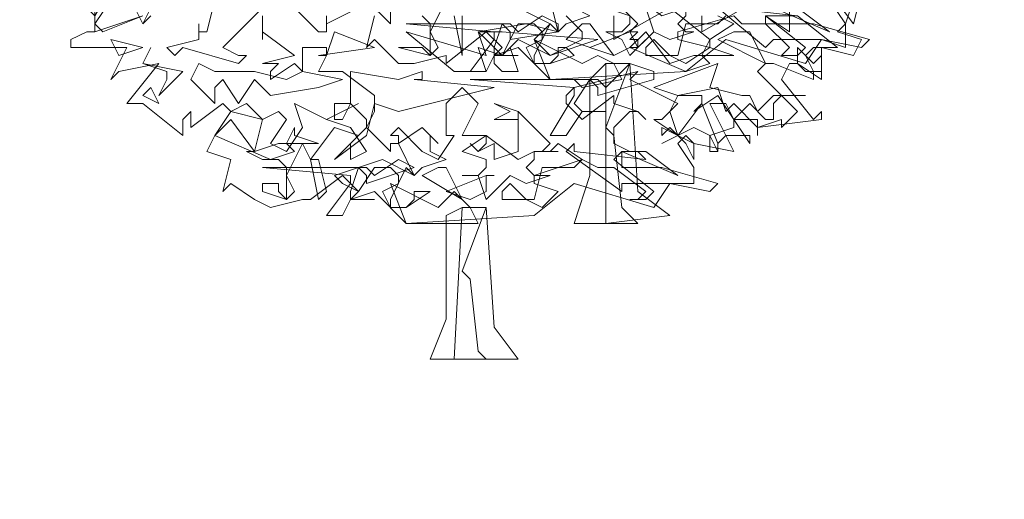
# Model space of a CAD drawing. Header units: millimetres. Extents: x 4234 to 4704, y 1542 to 2004.
# Tile 33 of 256: x 4377.27 to 4389.54, y 1615.68 to 1621.65. Entities that reach past the tile are written whole.
import ezdxf

# ---------------------------------------------------------------- set-up
doc = ezdxf.new("R2010")
doc.units = ezdxf.units.MM
doc.linetypes.add('DASHED', pattern=[19.05, 12.7, -6.35])
doc.layers.add('BOD', color=40, linetype='Continuous')
doc.layers.add('DIMENSIONS', color=7, linetype='Continuous')
pattern_1 = [(90, (3399.144, -158.445), (-8.980256, 8.980256), [2.38125, -15.57926]), (45, (3399.144, -158.445), (-8.980256, 8.980256), [2.38125, -10.31875]), (135, (3399.144, -158.445), (-8.980256, -8.980256), [2.38125, -10.31875])]

# ---------------------------------------------------------------- blocks, each defined once
blk = doc.blocks.new('A$Cf9015526')
at = {"color": 116, "lineweight": 0, "true_color": 0x136734}
for points in [[(2.1763, 0.9993), (2.2207, 0.9327), (2.2207, 0.8661), (2.1541, 0.8883), (2.1097, 0.8217), (1.8876, 0.8883), (1.7766, 0.7995), (1.3991, 0.7773), (1.3102, 0.8661), (1.2436, 0.8439), (1.2658, 0.8661), (1.2214, 0.9105), (1.1104, 0.8217), (1.1104, 0.8439), (1.0215, 0.8217), (0.9771, 0.8217), (0.9105, 0.8883), (0.8883, 0.8661), (0.9105, 0.9549)], [(2.0875, 0.9771), (2.1763, 0.9105), (2.0209, 0.9771)], [(1.9986, 0.9549), (2.1097, 0.8661), (2.0875, 0.8439), (2.0431, 0.8439), (2.0653, 0.8661), (1.9986, 0.9327), (1.932, 0.9327), (1.9098, 0.9549), (1.7544, 0.9105), (1.7544, 0.8883), (1.8432, 0.8661), (1.7766, 0.8217), (1.7322, 0.8439), (1.6877, 0.8439), (1.6655, 0.8439), (1.6655, 0.8661), (1.6877, 0.8883), (1.7322, 0.8439), (1.7544, 0.8439), (1.7766, 0.9327), (1.8654, 0.9327), (1.8876, 0.9549)], [(2.2429, 0.9993), (2.2207, 0.9327), (2.1985, 0.9105), (2.2651, 0.8883), (2.2429, 0.8439), (2.1541, 0.8661), (2.1541, 0.7773), (2.0875, 0.8217), (2.0653, 0.8217), (2.0431, 0.7773), (2.1319, 0.6662), (2.1541, 0.6884), (2.1541, 0.6662), (1.9764, 0.644), (1.9764, 0.6218), (1.9764, 0.6662), (1.9098, 0.6662), (1.8876, 0.7106), (1.8432, 0.7106), (1.9098, 0.5774), (1.7988, 0.5996), (1.7766, 0.6218), (1.7544, 0.5996), (1.7988, 0.533), (1.7988, 0.4886), (1.7322, 0.4886), (1.6877, 0.4219), (1.4657, 0.4886), (1.3546, 0.3997), (0.9993, 0.3775), (0.9105, 0.4664), (0.8439, 0.4441), (0.8661, 0.4664), (0.8217, 0.5108), (0.7328, 0.4441), (0.7106, 0.4441), (0.6218, 0.4219), (0.5774, 0.4441), (0.5108, 0.4886), (0.4886, 0.4664), (0.5108, 0.5552), (0.4441, 0.5774), (0.4664, 0.6218), (0.5108, 0.6884), (0.4886, 0.7106), (0.3997, 0.644), (0.3997, 0.6662), (0.3997, 0.6884), (0.3775, 0.6662), (0.3775, 0.6218), (0.2665, 0.7106), (0.2221, 0.7106), (0.3109, 0.8217), (0.1999, 0.7995), (0.1777, 0.7773), (0.2221, 0.8661), (0.0666, 0.8661), (0.0666, 0.8883), (0.111, 0.9105), (0.1332, 0.9105), (0.1332, 0.9993)], [(1.3102, 0.9771), (1.3991, 0.9327), (1.3546, 0.8883), (1.3991, 0.8439), (1.4879, 0.8883), (1.4879, 0.9105), (1.4435, 0.9549)], [(1.5767, 0.9549), (1.5767, 0.9105), (1.5767, 0.8883), (1.7322, 0.9771), (1.8432, 0.8883), (1.9098, 0.9327), (1.8654, 0.9549)], [(2.0875, 0.9549), (2.1985, 0.8661), (2.1763, 0.8661), (2.1319, 0.8661), (2.1097, 0.8439), (2.1319, 0.7995), (2.1319, 0.7773), (2.0209, 0.8217), (1.9986, 0.8217), (1.9764, 0.7995), (2.0875, 0.6884), (2.0431, 0.644), (2.0431, 0.6662), (1.9764, 0.644), (1.9098, 0.7106), (1.8876, 0.6884), (1.8654, 0.755), (1.7544, 0.7328), (1.7322, 0.6884), (1.7544, 0.6218), (1.821, 0.7106), (1.8654, 0.5996), (1.8654, 0.5774), (1.8432, 0.5774), (1.8432, 0.6218), (1.7988, 0.644), (1.7544, 0.6218), (1.7766, 0.5996), (1.7544, 0.6218), (1.71, 0.5996), (1.7544, 0.6218), (1.6877, 0.6662), (1.71, 0.6662), (1.7544, 0.7106), (1.6211, 0.7773), (1.6433, 0.7995), (1.4657, 0.755), (1.4435, 0.7328), (1.4435, 0.7106), (1.4879, 0.6662), (1.5767, 0.7328), (1.5767, 0.7106), (1.6433, 0.6884), (1.6655, 0.6662), (1.6433, 0.6884), (1.6211, 0.6884), (1.5767, 0.644), (1.5767, 0.5996), (1.6211, 0.5774), (1.6655, 0.5774), (1.7544, 0.5108), (1.5989, 0.5774), (1.5767, 0.5552), (1.6877, 0.4664), (1.6655, 0.4441), (1.6211, 0.4441), (1.6433, 0.4441), (1.6655, 0.4664), (1.5767, 0.533), (1.5323, 0.533), (1.4879, 0.5552), (1.3546, 0.5108), (1.3546, 0.4886), (1.4213, 0.4664), (1.3768, 0.4219), (1.3324, 0.4441), (1.288, 0.4441), (1.2658, 0.4441), (1.2658, 0.4664), (1.288, 0.4886), (1.3324, 0.4441), (1.3546, 0.4441), (1.3768, 0.533), (1.4657, 0.533), (1.4879, 0.5552), (1.4213, 0.5996), (1.3991, 0.5774), (1.3768, 0.5774), (1.3991, 0.5996), (1.3102, 0.6884), (1.3102, 0.5996), (1.3102, 0.5774), (1.2436, 0.5552), (1.2436, 0.5996), (1.1992, 0.5774), (1.177, 0.5996), (1.1992, 0.5774), (1.2214, 0.5996), (1.2214, 0.6218), (1.1548, 0.6218), (1.1992, 0.7106), (1.1548, 0.755), (1.1104, 0.7106), (1.1104, 0.6218), (1.1326, 0.6218), (1.0882, 0.5552), (1.0437, 0.5774), (0.9771, 0.644), (0.9549, 0.6218), (0.9771, 0.6218), (0.9771, 0.5996), (0.9549, 0.5996), (0.9549, 0.5774), (0.8883, 0.644), (0.9105, 0.6884), (0.9105, 0.7328), (0.8217, 0.7995), (0.755, 0.7995), (0.7773, 0.8439), (0.7773, 0.8661), (0.7106, 0.8661), (0.7106, 0.7995), (0.6884, 0.8217), (0.6218, 0.7773), (0.6218, 0.7995), (0.644, 0.8217), (0.6218, 0.8217), (0.5996, 0.8217), (0.6884, 0.8439), (0.5996, 0.9105), (0.5996, 0.8883), (0.5996, 0.9327), (0.5996, 0.9549)], [(0.5996, 0.9771), (0.4886, 0.8661), (0.533, 0.8439), (0.5552, 0.8439), (0.533, 0.8217), (0.3775, 0.8661), (0.3553, 0.8439), (0.3331, 0.8661), (0.4219, 0.8883), (0.4219, 0.9105), (0.4219, 0.9327), (0.4219, 0.9105), (0.4441, 0.9105), (0.4664, 0.9993)], [(0.2887, 0.9549), (0.2665, 0.9327), (0.2443, 0.9771), (0.2665, 0.9327), (0.2887, 0.9771)], [(0.6884, 0.9771), (0.755, 0.9105), (0.7773, 0.9105), (0.7773, 0.9549), (0.7773, 0.9327), (0.8661, 0.9771)], [(2.2651, 1.0215), (2.2429, 0.9327), (2.1763, 1.0215)], [(2.0653, 0.9771), (2.0653, 0.9105), (1.9986, 0.9549)], [(1.9764, 0.9993), (1.821, 0.9105), (1.821, 0.9549)], [(1.6655, 0.9771), (1.6877, 0.9105), (1.6433, 0.8661), (1.6211, 0.9105), (1.6433, 0.9327), (1.5989, 0.9771)], [(1.1548, 0.9549), (1.1548, 0.8439), (1.1326, 0.9549)], [(1.1104, 0.9993), (1.0659, 0.9105), (1.0882, 0.8661), (1.0659, 0.8439), (0.9771, 0.8661), (0.9993, 0.8661), (1.0437, 0.8661), (1.0659, 0.8439), (1.0659, 0.9327), (1.0437, 0.9549)]]:
    blk.add_lwpolyline(points, dxfattribs=at)
for points in [[(0.2665, 1.0437), (0.2443, 0.9993), (0.2443, 1.0215), (0.2221, 1.0437), (0.1999, 1.0215), (0.1999, 0.9993), (0.1777, 0.9993), (0.1332, 0.9327), (0.1554, 0.9105), (0.2665, 0.9549), (0.1332, 0.9105), (0.1332, 0.9993), (0.111, 0.9993), (0.111, 0.9771), (0.1332, 0.9549), (0.1999, 1.0659), (0.2443, 1.0215)], [(1.1104, 1.0215), (1.1992, 0.9993), (1.2214, 0.9993), (1.2658, 1.0215), (1.3324, 0.9993), (1.5101, 0.9771), (1.3102, 0.9771), (1.177, 0.9993), (1.1104, 1.0215), (1.0437, 0.9771), (0.9771, 0.9993), (0.9549, 0.9771), (0.9549, 0.9327), (0.8883, 0.9993), (0.9105, 1.0659), (0.9549, 1.0215)], [(1.4879, 1.0215), (1.4657, 0.9993), (1.4657, 0.9771), (1.5101, 0.9549), (1.4435, 0.9327), (1.4213, 0.9105), (1.3991, 0.9993), (1.4435, 1.0437), (1.4879, 0.9993)], [(1.7766, 0.9771), (1.821, 0.9771), (1.7766, 0.9771), (1.7766, 0.9549), (1.7544, 0.9327), (1.7766, 0.9105), (1.7988, 0.9105), (1.7322, 0.8883), (1.6877, 0.9105), (1.6211, 0.8439), (1.5989, 0.8883), (1.5545, 0.9105), (1.5989, 0.9105), (1.6211, 0.9327), (1.6211, 0.9549), (1.5545, 0.9771), (1.6211, 1.0215), (1.71, 0.9549)], [(2.0875, 0.9549), (2.0653, 0.9549), (2.0209, 0.9549), (1.9986, 0.9549), (1.9986, 0.9327), (2.1319, 0.9327), (2.2873, 0.8883), (2.2651, 0.8661), (2.1541, 0.8883), (2.0209, 0.8883), (1.9986, 0.8661), (1.8654, 0.9771), (1.8876, 0.9993), (1.8876, 0.9771)], [(1.4213, 0.9105), (1.288, 0.8883), (1.288, 0.9105), (1.2658, 0.9327), (1.2436, 0.8661), (1.2436, 0.8439), (1.3102, 0.8439), (1.2436, 0.8439), (1.2214, 0.7995), (1.177, 0.7995), (1.2436, 0.8883), (1.2436, 0.9105), (0.9993, 0.9327), (1.288, 0.9327), (1.3102, 0.9105), (1.3768, 0.9549), (1.4213, 0.9327)], [(1.3991, 0.9327), (1.3546, 0.8439), (1.3546, 0.8217), (1.3991, 0.8217), (1.4213, 0.8439), (1.4213, 0.8661), (1.4435, 0.8661), (1.4657, 0.8439), (1.3991, 0.8217), (1.3546, 0.8217), (1.3324, 0.8661), (1.3768, 0.8883), (1.3768, 0.9105), (1.3546, 0.9327), (1.3102, 0.9327), (1.2658, 0.8439), (1.2214, 0.8883), (1.1992, 0.9105), (1.3324, 0.9327), (1.4213, 0.9105)], [(1.5767, 0.8439), (1.4435, 0.8883), (1.4879, 0.9327), (1.5101, 0.9327)], [(0.755, 0.8439), (0.7773, 0.8439), (0.7995, 0.9105), (0.9105, 0.8661)], [(1.3991, 0.8439), (1.3102, 0.8883), (1.2658, 0.8439), (1.1992, 0.8661), (1.2214, 0.7995), (1.1326, 0.7995), (0.9993, 0.9105), (1.2214, 0.8439), (1.1992, 0.9105), (1.2658, 0.9105), (1.5323, 0.8883)], [(1.6433, 0.9105), (1.6211, 0.8883), (1.6433, 0.8883), (1.6433, 0.8661), (1.6211, 0.8661), (1.5767, 0.8439), (1.5101, 0.8661), (1.6211, 0.9105)], [(1.6655, 0.9105), (1.7322, 0.8217), (1.7988, 0.8439), (1.821, 0.8439), (1.8432, 0.8883), (1.8432, 0.8661), (1.9098, 0.8439), (1.821, 0.8439), (1.8432, 0.8217), (1.7766, 0.7995), (1.6211, 0.8661)], [(1.9986, 0.8217), (1.8654, 0.8883), (1.9098, 0.9105), (1.9542, 0.9105)], [(0.1999, 0.8439), (0.1777, 0.8883), (0.2665, 0.8661)], [(1.5323, 0.8439), (1.5767, 0.8217), (1.5989, 0.7773), (1.4879, 0.755), (1.4657, 0.7773), (1.4435, 0.7773), (1.3991, 0.7773), (1.3546, 0.8883), (1.4879, 0.8217)], [(0.3775, 0.7995), (0.3109, 0.7328), (0.3331, 0.7773), (0.3331, 0.7995), (0.2665, 0.8217), (0.2887, 0.8661), (0.2665, 0.8217)], [(1.288, 0.8661), (1.3102, 0.7995), (1.2658, 0.7995), (1.2436, 0.8217), (1.2436, 0.8661), (1.2658, 0.8439)], [(2.1541, 0.8439), (2.1541, 0.7995), (2.1097, 0.7995), (2.0875, 0.8217), (2.0875, 0.8661), (2.1319, 0.8217)], [(0.5774, 0.7995), (0.6662, 0.7773), (0.7106, 0.7995), (0.8217, 0.7773), (0.755, 0.755), (0.6218, 0.7328), (0.5774, 0.7773), (0.533, 0.7106), (0.4886, 0.7773), (0.4664, 0.755), (0.4664, 0.7106), (0.3997, 0.7773), (0.4219, 0.8217), (0.4664, 0.7995)], [(1.6877, 0.7773), (1.5323, 0.7328), (1.5323, 0.755), (1.5101, 0.7773), (1.4657, 0.7106), (1.4879, 0.6884), (1.5545, 0.6884), (1.4879, 0.6884), (1.4435, 0.6218), (1.3991, 0.6218), (1.4657, 0.7328), (1.4657, 0.755), (1.177, 0.7773), (1.5323, 0.7773), (1.5545, 0.755), (1.6211, 0.8217), (1.6877, 0.7995)], [(1.5545, 0.644), (1.5767, 0.6218), (1.5989, 0.4219), (1.6433, 0.3775), (1.5101, 0.3775), (1.4657, 0.3775), (1.5101, 0.5108), (1.5101, 0.7773), (1.5545, 0.8217), (1.6211, 0.8217)], [(1.7322, 0.3997), (1.5545, 0.3775), (1.5545, 0.8217), (1.6211, 0.8217), (1.6433, 0.4664)], [(1.932, 0.7328), (1.9542, 0.7328), (1.9764, 0.6884), (2.0209, 0.7328), (2.1097, 0.7328), (2.0431, 0.7328), (2.0209, 0.7106), (2.0209, 0.6662), (1.9986, 0.6662), (1.9542, 0.7106), (1.9098, 0.6662), (1.9542, 0.5996), (1.9542, 0.6218), (1.8876, 0.6218), (1.8654, 0.5996), (1.8654, 0.5774), (1.8432, 0.6218), (1.9098, 0.644), (1.9098, 0.6662), (1.8654, 0.7328), (1.7988, 0.6884), (1.821, 0.7106), (1.821, 0.7328), (1.7544, 0.7328), (1.6877, 0.755), (1.8654, 0.8217), (1.8432, 0.755)], [(1.0215, 0.7773), (1.2436, 0.755), (0.9771, 0.6884), (0.9105, 0.7106), (0.8883, 0.6218), (0.7995, 0.5552), (0.8883, 0.644), (0.8883, 0.6662), (0.8439, 0.7106), (0.8217, 0.6662), (0.7995, 0.6662), (0.7995, 0.7106), (0.8439, 0.7106), (0.8439, 0.7995), (0.9771, 0.7773), (1.0437, 0.7995), (1.0437, 0.7773)], [(0.3109, 0.7106), (0.2665, 0.7328), (0.2887, 0.755)], [(0.644, 0.6884), (0.6662, 0.6662), (0.6218, 0.5996), (0.6662, 0.5774), (0.7106, 0.644), (0.6884, 0.7106), (0.7773, 0.6662), (0.8661, 0.7106), (0.7773, 0.6662), (0.8439, 0.644), (0.8883, 0.5774), (0.8439, 0.5552), (0.8439, 0.5996), (0.8661, 0.6218), (0.7995, 0.644), (0.7328, 0.5552), (0.755, 0.5552), (0.7773, 0.4664), (0.755, 0.4441), (0.7328, 0.5552), (0.7106, 0.5996), (0.6662, 0.5108), (0.6884, 0.4664), (0.6662, 0.4441), (0.5996, 0.4664), (0.5996, 0.4886), (0.644, 0.4886), (0.644, 0.4664), (0.6662, 0.4441), (0.6662, 0.533), (0.644, 0.5552), (0.5996, 0.5552), (0.5552, 0.5774), (0.5774, 0.5774), (0.5996, 0.6662), (0.5108, 0.6884), (0.5552, 0.7106), (0.5996, 0.6662)], [(1.3102, 0.6662), (1.2436, 0.6662), (1.288, 0.6884), (1.2436, 0.7106), (1.3102, 0.6884)], [(0.5108, 0.6662), (0.5774, 0.5774), (0.644, 0.5996), (0.6662, 0.5996), (0.6884, 0.644), (0.6884, 0.6218), (0.755, 0.5996), (0.6662, 0.5996), (0.6884, 0.5774), (0.6218, 0.5552), (0.4664, 0.6218)], [(1.0659, 0.6218), (1.0659, 0.5996), (1.0659, 0.5774), (1.1104, 0.5552), (1.0437, 0.533), (1.0215, 0.5108), (0.9771, 0.5996), (1.0437, 0.644), (1.0882, 0.5996)], [(1.7988, 0.5552), (1.7766, 0.5996), (1.7322, 0.644), (1.71, 0.6218), (1.71, 0.644), (1.7988, 0.5996)], [(1.3546, 0.5774), (1.4213, 0.5774), (1.3546, 0.5774), (1.3546, 0.5552), (1.3324, 0.533), (1.3546, 0.5108), (1.3991, 0.5108), (1.3324, 0.4886), (1.288, 0.5108), (1.2214, 0.4441), (1.1992, 0.5108), (1.1548, 0.5108), (1.1992, 0.5108), (1.2214, 0.533), (1.2214, 0.5552), (1.1548, 0.5774), (1.2214, 0.6218), (1.3102, 0.5552)], [(1.6655, 0.5552), (1.6433, 0.5774), (1.5989, 0.5774), (1.5989, 0.5552), (1.5989, 0.533), (1.71, 0.533), (1.8654, 0.4886), (1.8432, 0.4664), (1.7322, 0.4886), (1.5989, 0.4886), (1.5989, 0.4664), (1.4435, 0.5774), (1.4657, 0.5996), (1.4657, 0.5774)], [(1.0215, 0.533), (0.8883, 0.4886), (0.8883, 0.5108), (0.8661, 0.533), (0.8439, 0.4664), (0.8439, 0.4441), (0.9105, 0.4441), (0.8439, 0.4441), (0.8217, 0.3997), (0.7773, 0.3997), (0.8439, 0.4886), (0.8439, 0.5108), (0.5996, 0.533), (0.8883, 0.533), (0.9105, 0.5108), (0.9771, 0.5552)], [(0.9993, 0.533), (0.9549, 0.4441), (0.9549, 0.4219), (0.9993, 0.4219), (1.0215, 0.4441), (1.0215, 0.4664), (1.0437, 0.4664), (1.0659, 0.4664), (0.9993, 0.4219), (0.9549, 0.4219), (0.9327, 0.4664), (0.9771, 0.4886), (0.9771, 0.5108), (0.9549, 0.533), (0.9105, 0.533), (0.8661, 0.4664), (0.8217, 0.4886), (0.7995, 0.5108), (0.9327, 0.5552), (1.0215, 0.5108)], [(1.1548, 0.4441), (1.0437, 0.5108), (1.0882, 0.533), (1.1104, 0.533)], [(1.2214, 0.5108), (1.2214, 0.4886), (1.2214, 0.4664), (1.177, 0.4441), (1.1104, 0.4664), (1.2214, 0.5108), (1.2436, 0.5108)]]:
    blk.add_lwpolyline(points, close=True, dxfattribs=at)
at = {"color": 97, "lineweight": 0, "true_color": 0x397239}
blk.add_lwpolyline([(1.1326, 0.4664), (1.177, 0.4219), (1.1992, 0.3775), (1.0659, 0.3775), (1.0437, 0.3775), (0.9993, 0.3775), (0.9549, 0.4886), (1.0882, 0.4219)], close=True, dxfattribs=at)
at = {"color": 32, "lineweight": 0, "true_color": 0xb85b00}
blk.add_lwpolyline([(1.1548, 0.2443), (1.177, 0.2221), (1.1992, 0.0222), (1.2214, 0), (1.1104, 0), (1.0659, 0), (1.1104, 0.111), (1.1104, 0.3997), (1.1548, 0.4219), (1.2214, 0.4219)], close=True, dxfattribs=at)
at = {"color": 47, "lineweight": 0, "true_color": 0x727239}
blk.add_lwpolyline([(1.3102, 0), (1.1326, 0), (1.1548, 0.4219), (1.2214, 0.4219), (1.2436, 0.0888)], close=True, dxfattribs=at)

msp = doc.modelspace()

# ---------------------------------------------------------------- hatches: boundary and pattern name
at = {"layer": 'DIMENSIONS'}
h = msp.add_hatch(dxfattribs=at)
h.set_pattern_fill('GRASS', color=256, scale=0.5)
h.set_pattern_definition(pattern_1)
h.paths.add_polyline_path([(4417.642, 1844.325), (4423.295, 1838.251), (4434.997, 1847.63), (4469.633, 1855.411), (4513.149, 1877.657), (4531.91, 1892.866), (4546.887, 1910.457), (4556.576, 1922.748), (4577.553, 1933.381), (4592.745, 1936.647), (4614.987, 1937.27), (4624.025, 1937.27), (4633.352, 1938.711), (4636.398, 1940.231), (4631.843, 1952.387, 0.161807)])
h.paths.add_polyline_path([(4631.843, 1952.387), (4629.875, 1957.638), (4629.402, 1957.362), (4621.324, 1958.355), (4615.855, 1959.613), (4597.306, 1970.684), (4571.563, 1964.436), (4571.563, 1952.35), (4556.657, 1951.293), (4533.205, 1949.701), (4514.014, 1931.759), (4500.094, 1928.388), (4467.514, 1910.265), (4457.649, 1889.768), (4440.095, 1876.858), (4418.61, 1858.458), (4410.164, 1852.361), (4417.642, 1844.325, -0.161807)])
h.paths.add_polyline_path([(4548.079, 1916.6), (4552.857, 1929.938), (4546.693, 1932.146), (4541.915, 1918.808)], flags=24)
h.paths.add_polyline_path([(4503.056, 1883.274), (4507.833, 1896.612), (4501.67, 1898.82), (4496.892, 1885.482)], flags=24)
h.paths.add_polyline_path([(4451.737, 1857.409), (4456.514, 1870.747), (4450.351, 1872.954), (4445.573, 1859.617)], flags=24)
h.paths.add_polyline_path([(4412.993, 1854.337), (4417.077, 1849.949), (4419.339, 1852.055), (4415.256, 1856.442)], flags=24)
h.paths.add_polyline_path([(4596.347, 1950.181), (4601.125, 1963.518), (4594.961, 1965.726), (4590.184, 1952.389)], flags=24)
h.paths.add_polyline_path([(4509.799, 1914.44), (4520.772, 1919.976), (4517.122, 1927.21), (4506.149, 1921.675)], flags=24)
h.paths.add_polyline_path([(4321.655, 1898.427), (4326.034, 1896.392), (4327.337, 1899.195), (4322.958, 1901.23)], flags=9)
h.paths.add_polyline_path([(4333.436, 1891.996), (4338.276, 1888.46), (4340.1, 1890.956), (4335.26, 1894.492)], flags=9)
h.paths.add_polyline_path([(4351.195, 1875.643), (4355.521, 1871.494), (4357.661, 1873.726), (4353.334, 1877.874)], flags=9)
h.paths.add_polyline_path([(4373.922, 1853.781), (4378.272, 1849.657), (4380.399, 1851.901), (4376.049, 1856.024)], flags=9)
h.paths.add_polyline_path([(4389.205, 1846.109), (4392.546, 1849.595), (4390.314, 1851.734), (4386.973, 1848.248)], flags=9)
h.paths.add_polyline_path([(4407.974, 1825.893), (4411.638, 1829.038), (4409.624, 1831.383), (4405.961, 1828.238)], flags=9)
h.paths.add_polyline_path([(4405.697, 1823.188), (4408.835, 1819.518), (4411.185, 1821.527), (4408.046, 1825.197)], flags=9)
h.paths.add_polyline_path([(4412.076, 1813.536), (4414.857, 1808.226), (4417.596, 1809.66), (4414.815, 1814.97)], flags=9)
h.paths.add_polyline_path([(4306.063, 1735.531), (4308.37, 1742.308), (4305.444, 1743.304), (4303.137, 1736.527)], flags=9)
h.paths.add_polyline_path([(4289.124, 1902.077), (4295.062, 1902.894), (4294.64, 1905.956), (4288.702, 1905.139)], flags=9)
h.paths.add_polyline_path([(4305.67, 1902.469), (4311.525, 1901.187), (4312.186, 1904.206), (4306.331, 1905.488)], flags=9)
h.paths.add_polyline_path([(4434.212, 1813.221), (4438.6, 1817.304), (4436.494, 1819.567), (4432.106, 1815.483)], flags=9)
h.paths.add_polyline_path([(4381.102, 1865.727), (4385.185, 1861.34), (4387.448, 1863.446), (4383.365, 1867.833)], flags=9)
h.paths.add_polyline_path([(4421.978, 1821.805), (4426.062, 1817.417), (4428.324, 1819.523), (4424.241, 1823.911)], flags=9)
h.paths.add_polyline_path([(4410.395, 1823.868), (4413.93, 1827.157), (4411.824, 1829.42), (4408.289, 1826.131)], flags=9)
h.paths.add_polyline_path([(4387.391, 1817.486), (4392.169, 1830.823), (4386.005, 1833.031), (4381.227, 1819.694)], flags=9)
h.paths.add_polyline_path([(4347.973, 1750.06), (4352.75, 1763.397), (4346.587, 1765.605), (4341.809, 1752.268)], flags=9)
h.paths.add_polyline_path([(4341.432, 1678.315), (4346.21, 1691.652), (4340.046, 1693.86), (4335.269, 1680.523)], flags=9)
h.paths.add_polyline_path([(4323.367, 1583.702), (4328.145, 1597.039), (4321.981, 1599.247), (4317.204, 1585.909)], flags=9)
h.paths.add_polyline_path([(4335.365, 1700.446), (4339.979, 1713.328), (4330.825, 1716.607), (4326.211, 1703.726)], flags=9)
h.paths.add_polyline_path([(4396.179, 1839.031), (4404.655, 1830.211), (4406.861, 1832.33), (4398.385, 1841.151)], flags=9)
h.paths.add_polyline_path([(4396.433, 1860.296), (4402.629, 1853.776), (4403.712, 1854.806), (4397.517, 1861.325)], flags=9)
h.paths.add_polyline_path([(4349.014, 1900.377), (4363.585, 1891.161), (4365.102, 1893.559), (4350.531, 1902.776)], flags=9)
h.paths.add_polyline_path([(4438.666, 1769.752), (4437.611, 1764.115), (4441.328, 1763.419), (4442.383, 1769.056)], flags=9)
h.paths.add_polyline_path([(4432.339, 1775.082), (4431.592, 1769.395), (4435.341, 1768.902), (4436.089, 1774.588)], flags=9)
h.paths.add_polyline_path([(4446.576, 1765.01), (4445.473, 1759.382), (4449.184, 1758.654), (4450.287, 1764.282)], flags=9)
h.paths.add_polyline_path([(4333.28, 1902.136), (4338.08, 1900.158), (4339.521, 1903.654), (4334.722, 1905.632)], flags=9)
h.paths.add_polyline_path([(4335.517, 1907.037), (4340.858, 1904.947), (4342.235, 1908.469), (4336.895, 1910.559)], flags=9)
h.paths.add_polyline_path([(4338.313, 1912.555), (4343.753, 1910.74), (4344.95, 1914.327), (4339.509, 1916.142)], flags=9)
h.paths.add_polyline_path([(4390.585, 1863.01), (4393.613, 1859.818), (4396.592, 1862.643), (4393.563, 1865.836)], flags=9)
h.paths.add_polyline_path([(4431.119, 1819.228), (4434.15, 1816.033), (4437.129, 1818.858), (4434.097, 1822.054)], flags=9)
h.paths.add_polyline_path([(4421.135, 1830.165), (4424.164, 1826.973), (4427.142, 1829.798), (4424.114, 1832.991)], flags=9)
h.paths.add_polyline_path([(4410.884, 1841.214), (4413.913, 1838.022), (4416.891, 1840.847), (4413.863, 1844.04)], flags=9)
h.paths.add_polyline_path([(4400.588, 1852.195), (4403.617, 1849.002), (4406.596, 1851.828), (4403.567, 1855.02)], flags=9)
h.paths.add_polyline_path([(4378.865, 1874.762), (4381.896, 1871.566), (4384.875, 1874.392), (4381.843, 1877.588)], flags=9)
h = msp.add_hatch(dxfattribs=at)
h.set_pattern_fill('GRASS', color=256, scale=0.5)
h.set_pattern_definition(pattern_1)
h.paths.add_polyline_path([(4408.862, 1832.2), (4393.775, 1848.471), (4381.611, 1830.922), (4363.601, 1808.702), (4358.367, 1803.397), (4341.885, 1775.147), (4339.648, 1751.088), (4324.492, 1725.327), (4322.615, 1687.402), (4321.49, 1659.197), (4314.617, 1611.703), (4291.924, 1588.609), (4316.189, 1573.325, -0.136079)])
h.paths.add_polyline_path([(4392.753, 1820.406), (4397.531, 1833.743), (4391.367, 1835.951), (4386.589, 1822.614)], flags=24)
h.paths.add_polyline_path([(4353.335, 1752.98), (4358.112, 1766.317), (4351.949, 1768.525), (4347.171, 1755.188)], flags=24)
h.paths.add_polyline_path([(4340.727, 1703.367), (4345.341, 1716.248), (4336.187, 1719.527), (4331.573, 1706.646)], flags=24)
h = msp.add_hatch(dxfattribs=at)
h.set_pattern_fill('GRASS', color=256, scale=0.5)
h.set_pattern_definition(pattern_1)
h.paths.add_polyline_path([(4310.827, 1570.405, -0.136079), (4403.5, 1829.279), (4388.413, 1845.551), (4376.249, 1828.002), (4358.239, 1805.782), (4353.005, 1800.476), (4336.523, 1772.227), (4334.286, 1748.168), (4319.13, 1722.407), (4317.253, 1684.482), (4316.128, 1656.277), (4309.255, 1608.783), (4286.562, 1585.689)])
h.paths.add_polyline_path([(4386.925, 1816.184), (4392.635, 1832.125), (4386.471, 1834.333), (4380.761, 1818.392)], flags=24)
h.paths.add_polyline_path([(4335.454, 1700.695), (4339.956, 1713.262), (4330.801, 1716.541), (4326.3, 1703.974)], flags=24)

# ---------------------------------------------------------------- linework, layer by layer
at = {"layer": 'DIMENSIONS', "linetype": 'DASHED', "lineweight": 5}
msp.add_arc((4823.953, 1532.739), 514.506, 144.78227, 175.80174, dxfattribs=at)

# ---------------------------------------------------------------- block references
at = {"layer": 'BOD', "xscale": 4.480026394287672, "yscale": 4.480026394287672, "zscale": 4.480026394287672}
msp.add_blockref('A$Cf9015526', (4377.614, 1617.426, 480.917), dxfattribs=at)

doc.saveas('drawing.dxf')
